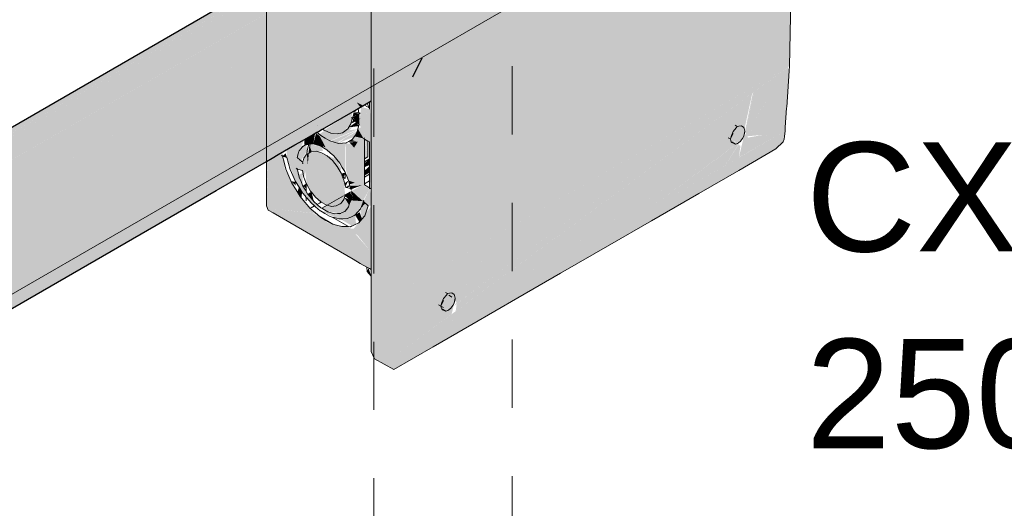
# Model space of a CAD drawing. Header units: millimetres. Extents: x 4480191 to 4481199, y -30324204 to -30323479.
# Tile 26 of 256: x 4480433.427 to 4480435.229, y -30324177.036 to -30324176.142. Entities that reach past the tile are written whole.
import ezdxf

# ---------------------------------------------------------------- set-up
doc = ezdxf.new("R2010")
doc.units = ezdxf.units.MM
doc.linetypes.add('JIS_02_1.2', pattern=[0.25, 0.125, -0.125])
doc.linetypes.add('NULL', pattern=[0])
for name, color, linetype, lineweight in [('DI-Elementos externos em corte', 9, 'Continuous', 18), ('DI-Pontilhado', 7, 'JIS_02_1.2', 9), ('EL-Caixa de passagem de fiação ARC', 9, 'Continuous', 18), ('EL-Condutos QD (Baixa)', 54, 'Continuous', 25), ('Textos', 7, 'Continuous', 9)]:
    doc.layers.add(name, color=color, linetype=linetype, lineweight=lineweight)
doc.styles.add('ARIAL', font='arial.ttf')

msp = doc.modelspace()

# ---------------------------------------------------------------- hatches: boundary and pattern name
at = {"layer": 'EL-Caixa de passagem de fiação ARC', "linetype": 'Continuous'}
for points in [[(4480434.4829, -30324175.304), (4480434.4829, -30324176.144), (4480434.4881, -30324175.6684)], [(4480434.8277, -30324176.3458), (4480434.1086, -30324176.761), (4480434.1165, -30324176.6423), (4480434.1191, -30324176.5202), (4480434.8383, -30324176.105), (4480434.8383, -30324175.6269), (4480434.8372, -30324175.5825), (4480434.6288, -30324175.7028), (4480434.7008, -30324175.4007), (4480434.2306, -30324175.6721), (4480434.2544, -30324175.7249), (4480434.162, -30324175.8695), (4480434.118, -30324175.9977), (4480434.1798, -30324175.9586), (4480434.1789, -30324175.9625), (4480434.118, -30324175.9977), (4480434.1456, -30324175.9174), (4480434.1358, -30324175.9056), (4480434.1264, -30324175.9275), (4480434.114, -30324175.9149), (4480434.1165, -30324175.9674), (4480434.0979, -30324175.8887), (4480434.1093, -30324175.9506), (4480434.0879, -30324175.8482), (4480434.0731, -30324175.8111), (4480434.0782, -30324175.8365), (4480434.1014, -30324175.932), (4480434.0841, -30324175.866), (4480434.0731, -30324175.8111), (4480434.0879, -30324175.8482), (4480434.1093, -30324175.9506), (4480434.0979, -30324175.8887), (4480434.1165, -30324175.9674), (4480434.114, -30324175.9149), (4480434.1264, -30324175.9275), (4480434.1358, -30324175.9056), (4480434.1456, -30324175.9174), (4480434.2297, -30324175.6727), (4480434.4008, -30324175.5739), (4480434.3227, -30324175.6052), (4480434.4065, -30324175.565), (4480434.4008, -30324175.5739), (4480434.7008, -30324175.4007), (4480434.8255, -30324175.3437), (4480434.8208, -30324175.3314), (4480434.7833, -30324175.3094), (4480434.7686, -30324175.3108), (4480434.5055, -30324175.4627), (4480434.4091, -30324175.5331), (4480434.4886, -30324175.4811), (4480434.497, -30324175.48), (4480434.4751, -30324175.5015), (4480434.479, -30324175.5012), (4480434.497, -30324175.48), (4480434.4831, -30324175.4893), (4480434.4884, -30324175.4814), (4480434.4378, -30324175.5143), (4480434.4048, -30324175.5375), (4480434.4462, -30324175.5117), (4480434.393, -30324175.5497), (4480434.3522, -30324175.5703), (4480434.4129, -30324175.5222), (4480434.4311, -30324175.5165), (4480434.4979, -30324175.4671), (4480434.3513, -30324175.5517), (4480434.3292, -30324175.5767), (4480434.3481, -30324175.5721), (4480434.1992, -30324175.6498), (4480434.2242, -30324175.64), (4480434.184, -30324175.6611), (4480434.1993, -30324175.6498), (4480434.3293, -30324175.5821), (4480434.3291, -30324175.5788), (4480434.3513, -30324175.5517), (4480434.2208, -30324175.6271), (4480434.207, -30324175.6405), (4480434.1971, -30324175.6408), (4480434.091, -30324175.702), (4480434.0763, -30324175.7175), (4480434.0702, -30324175.738), (4480434.0727, -30324175.8108), (4480434.0756, -30324175.8719), (4480434.0702, -30324175.8433), (4480434.0702, -30324176.7494), (4480434.0763, -30324176.7628), (4480434.1117, -30324176.7822), (4480434.2543, -30324176.7001), (4480434.8106, -30324176.3787), (4480434.8243, -30324176.3659)], [(4480433.8784, -30324176.483), (4480433.8887, -30324176.0122), (4480433.8922, -30324176.0124), (4480433.8784, -30324175.6431)], [(4480433.8888, -30324176.2177), (4480433.8888, -30324176.0085), (4480433.8784, -30324176.483)], [(4480434.8356, -30324176.227), (4480434.8383, -30324176.105), (4480434.1191, -30324176.5202), (4480434.1165, -30324176.6423)], [(4480433.8888, -30324176.3959), (4480433.9036, -30324176.2716), (4480433.8922, -30324176.1424)], [(4480434.0776, -30324176.4168), (4480434.4294, -30324176.2128), (4480433.9423, -30324176.494), (4480434.0072, -30324176.4574)], [(4480433.887, -30324176.488), (4480433.9656, -30324176.4963), (4480433.9754, -30324176.5048), (4480433.887, -30324176.488), (4480433.9854, -30324176.5106), (4480434, -30324176.5161), (4480433.9569, -30324176.4885), (4480433.94, -30324176.4656), (4480433.9124, -30324176.4167), (4480433.9036, -30324176.3576), (4480433.8983, -30324176.3902), (4480433.8899, -30324176.3861), (4480433.8888, -30324176.3957), (4480433.8888, -30324176.2273), (4480433.8784, -30324176.483), (4480433.8819, -30324176.4909), (4480434.0373, -30324176.5806), (4480433.9973, -30324176.5517), (4480433.9954, -30324176.5163), (4480433.9854, -30324176.5106)], [(4480434.8356, -30324176.227), (4480434.7522, -30324176.2752), (4480434.2215, -30324176.6639), (4480434.3123, -30324176.5993), (4480434.2212, -30324176.6665)], [(4480434.8356, -30324176.227), (4480434.2266, -30324176.6626), (4480434.2248, -30324176.6756)], [(4480434.7563, -30324176.3496), (4480434.833, -30324176.229), (4480434.7713, -30324176.2743), (4480434.7546, -30324176.3453)], [(4480434.8306, -30324176.3023), (4480434.835, -30324176.2356), (4480434.833, -30324176.229), (4480434.7555, -30324176.3509)], [(4480433.8899, -30324176.3861), (4480433.8974, -30324176.3884), (4480433.9036, -30324176.2716)], [(4480434.7348, -30324176.3647), (4480434.7495, -30324176.3597), (4480434.7676, -30324176.277), (4480434.1086, -30324176.761), (4480434.7381, -30324176.3699)], [(4480434.2261, -30324176.6605), (4480434.7522, -30324176.2752), (4480434.303, -30324176.5346), (4480434.2252, -30324176.6566)], [(4480434.7595, -30324176.3207), (4480434.7541, -30324176.3462), (4480434.7713, -30324176.2743)], [(4480434.7595, -30324176.3207), (4480434.7713, -30324176.2743), (4480434.7687, -30324176.2762)], [(4480434.0556, -30324176.2994), (4480434.0437, -30324176.2934), (4480434.0501, -30324176.3023)], [(4480434.0702, -30324176.4639), (4480434.0702, -30324176.3284), (4480434.0671, -30324176.2927), (4480434.0671, -30324176.4249)], [(4480433.9843, -30324176.3444), (4480433.9964, -30324176.3497), (4480434.0179, -30324176.349), (4480434.0332, -30324176.3326), (4480434.0353, -30324176.3111)], [(4480434.036, -30324176.3205), (4480434.0482, -30324176.3145), (4480434.038, -30324176.3118)], [(4480434.036, -30324176.3207), (4480434.0482, -30324176.3338), (4480434.0482, -30324176.3145)], [(4480434.056, -30324176.3596), (4480434.0671, -30324176.366), (4480434.0671, -30324176.306), (4480434.0604, -30324176.3159), (4480434.0642, -30324176.3612), (4480434.0513, -30324176.3392), (4480434.0459, -30324176.3418)], [(4480434.0482, -30324176.3338), (4480434.0671, -30324176.306), (4480434.0518, -30324176.3016)], [(4480434.0604, -30324176.3159), (4480434.0482, -30324176.3338), (4480434.0642, -30324176.3612)], [(4480434.8277, -30324176.3458), (4480434.8306, -30324176.3023), (4480434.7566, -30324176.3502), (4480434.7522, -30324176.356), (4480434.7431, -30324176.3944), (4480434.8277, -30324176.3458), (4480434.7612, -30324176.3618), (4480434.7876, -30324176.353), (4480434.7597, -30324176.358), (4480434.7587, -30324176.3555), (4480434.7876, -30324176.353), (4480434.7603, -30324176.362)], [(4480434.043, -30324176.3293), (4480434.0293, -30324176.3392), (4480434.0473, -30324176.3369)], [(4480434.0512, -30324176.323), (4480434.038, -30324176.3247), (4480434.0332, -30324176.3326)], [(4480433.9476, -30324176.3617), (4480433.9482, -30324176.3726), (4480433.9641, -30324176.3696), (4480433.9676, -30324176.3502)], [(4480433.9641, -30324176.3696), (4480433.9702, -30324176.3713), (4480433.976, -30324176.3554), (4480433.9694, -30324176.3496)], [(4480433.9821, -30324176.3747), (4480434.0015, -30324176.3912), (4480434.0008, -30324176.3673), (4480434.0089, -30324176.3695), (4480434.0127, -30324176.4048), (4480434.0173, -30324176.4125), (4480434.0234, -30324176.3683), (4480433.9944, -30324176.3641), (4480433.9708, -30324176.3483), (4480433.9868, -30324176.376)], [(4480434.0428, -30324176.3433), (4480434.032, -30324176.3457), (4480433.9933, -30324176.3632), (4480434.0004, -30324176.353), (4480434.0068, -30324176.3511), (4480433.9854, -30324176.3449), (4480433.9751, -30324176.3521), (4480433.9944, -30324176.3641), (4480434.0457, -30324176.3427), (4480434.0299, -30324176.3445), (4480434.0364, -30324176.3383), (4480434.0004, -30324176.353), (4480433.9933, -30324176.3632)], [(4480434.0453, -30324176.344), (4480433.9957, -30324176.3644), (4480434.0072, -30324176.3676)], [(4480434.0549, -30324176.3501), (4480434.0642, -30324176.3347), (4480434.0224, -30324176.3588), (4480434.0097, -30324176.3683)], [(4480434.056, -30324176.3596), (4480434.0459, -30324176.3418), (4480434.0395, -30324176.3557)], [(4480434.7495, -30324176.3597), (4480434.7539, -30324176.3473), (4480434.7482, -30324176.3366), (4480434.7327, -30324176.3468), (4480434.7371, -30324176.3697)], [(4480433.916, -30324176.3941), (4480433.9328, -30324176.3952), (4480433.9476, -30324176.3617), (4480433.9154, -30324176.3803)], [(4480433.9819, -30324176.3822), (4480433.9801, -30324176.3752), (4480433.9583, -30324176.3699), (4480433.9611, -30324176.3838)], [(4480433.976, -30324176.3554), (4480433.9702, -30324176.3713), (4480433.9828, -30324176.3767)], [(4480433.9819, -30324176.3741), (4480433.9868, -30324176.376), (4480433.976, -30324176.3554)], [(4480434.0089, -30324176.3695), (4480434.0008, -30324176.3673), (4480434.0015, -30324176.3912), (4480434.0127, -30324176.4048)], [(4480434.0353, -30324176.4554), (4480434.0548, -30324176.4743), (4480434.0575, -30324176.4425), (4480434.0578, -30324176.3606), (4480434.0419, -30324176.3563), (4480434.0293, -30324176.365), (4480434.0374, -30324176.3704), (4480434.0234, -30324176.3683), (4480434.0232, -30324176.4134), (4480434.0286, -30324176.4362), (4480434.0402, -30324176.4404), (4480434.0318, -30324176.4437), (4480434.0526, -30324176.4454)], [(4480434.0455, -30324176.3656), (4480434.0341, -30324176.3623), (4480434.0287, -30324176.3653)], [(4480434.039, -30324176.3762), (4480434.0455, -30324176.3656), (4480434.0301, -30324176.3669)], [(4480434.0578, -30324176.3606), (4480434.0578, -30324176.3966), (4480434.0642, -30324176.3929)], [(4480434.0642, -30324176.3929), (4480434.0642, -30324176.3644), (4480434.0587, -30324176.3612)], [(4480434.5676, -30324176.496), (4480434.7423, -30324176.3673), (4480434.1086, -30324176.761)], [(4480434.7422, -30324176.3708), (4480434.7411, -30324176.3684), (4480434.5676, -30324176.496), (4480434.7178, -30324176.4092)], [(4480433.908, -30324176.3917), (4480433.916, -30324176.3941), (4480433.9134, -30324176.3867)], [(4480433.9348, -30324176.3934), (4480433.9416, -30324176.4004), (4480433.9532, -30324176.3814), (4480433.9507, -30324176.3708), (4480433.9453, -30324176.374)], [(4480433.9561, -30324176.3867), (4480433.9525, -30324176.3886), (4480433.9541, -30324176.4075)], [(4480433.9778, -30324176.4753), (4480433.9975, -30324176.4838), (4480434.0134, -30324176.4792), (4480434.0225, -30324176.4637), (4480434.0203, -30324176.436), (4480434.008, -30324176.4109), (4480433.9895, -30324176.3916), (4480433.9698, -30324176.3831), (4480433.9563, -30324176.3865), (4480433.9541, -30324176.4075), (4480433.9593, -30324176.456)], [(4480433.9565, -30324176.3842), (4480433.9612, -30324176.3838), (4480433.9577, -30324176.3722)], [(4480434.0224, -30324176.3756), (4480434.0173, -30324176.4125), (4480434.022, -30324176.4202)], [(4480434.7426, -30324176.3709), (4480434.7178, -30324176.4092), (4480434.743, -30324176.3947)], [(4480434.743, -30324176.3947), (4480434.746, -30324176.3732), (4480434.7426, -30324176.3709)], [(4480433.9436, -30324176.4477), (4480433.9453, -30324176.4467), (4480433.9346, -30324176.4141), (4480433.9442, -30324176.4181), (4480433.9328, -30324176.3952), (4480433.916, -30324176.3941), (4480433.9317, -30324176.4385), (4480433.96, -30324176.4774), (4480433.9764, -30324176.4875)], [(4480433.947, -30324176.4309), (4480433.947, -30324176.4052), (4480433.9328, -30324176.3952), (4480433.9442, -30324176.4181)], [(4480433.9521, -30324176.4438), (4480433.9593, -30324176.456), (4480433.9523, -30324176.3905), (4480433.947, -30324176.3957), (4480433.947, -30324176.4309), (4480433.9495, -30324176.4192)], [(4480434.0129, -30324176.4194), (4480434.0158, -30324176.4147), (4480434.0062, -30324176.3969), (4480433.9927, -30324176.3921)], [(4480434.0578, -30324176.4048), (4480434.0578, -30324176.4122), (4480434.0671, -30324176.408), (4480434.0671, -30324176.3972)], [(4480433.9451, -30324176.4225), (4480433.9383, -30324176.4254), (4480433.9446, -30324176.445)], [(4480434.0196, -30324176.4307), (4480434.0224, -30324176.4226), (4480434.0154, -30324176.4235)], [(4480434.0578, -30324176.4274), (4480434.0671, -30324176.422), (4480434.0671, -30324176.4102), (4480434.0578, -30324176.4186)], [(4480433.9323, -30324176.4459), (4480433.9317, -30324176.4385), (4480433.9238, -30324176.4382)], [(4480433.9514, -30324176.4511), (4480433.9514, -30324176.442), (4480433.9451, -30324176.4462)], [(4480434.0198, -30324176.4347), (4480433.9672, -30324176.4769), (4480434.0211, -30324176.4397)], [(4480434.0287, -30324176.4363), (4480434.0215, -30324176.4415), (4480434.0228, -30324176.4476)], [(4480434.0402, -30324176.4404), (4480434.0288, -30324176.4366), (4480434.0305, -30324176.4436)], [(4480433.9427, -30324176.4686), (4480433.9435, -30324176.4579), (4480433.9379, -30324176.4484), (4480433.9353, -30324176.458)], [(4480433.961, -30324176.4581), (4480433.9554, -30324176.4624), (4480433.9652, -30324176.475)], [(4480434.0214, -30324176.4627), (4480434.0327, -30324176.4728), (4480434.0327, -30324176.4561)], [(4480434.0327, -30324176.4528), (4480434.0521, -30324176.4456), (4480434.0326, -30324176.4457)], [(4480434.033, -30324176.4558), (4480434.0327, -30324176.4728), (4480434.0376, -30324176.4731)], [(4480434.0548, -30324176.4743), (4480434.033, -30324176.454), (4480434.0376, -30324176.4731)], [(4480434.0671, -30324176.452), (4480434.056, -30324176.4456), (4480434.0548, -30324176.4743)], [(4480434.0558, -30324176.4752), (4480434.0649, -30324176.4829), (4480434.0671, -30324176.452)], [(4480434.0702, -30324176.4822), (4480434.0702, -30324176.4639), (4480434.0671, -30324176.452), (4480434.0649, -30324176.4829)], [(4480433.9767, -30324176.4919), (4480434.0108, -30324176.5068), (4480434.039, -30324176.5004), (4480434.0536, -30324176.4809), (4480434.0327, -30324176.4728), (4480434.0288, -30324176.4845), (4480434.0127, -30324176.4977)], [(4480434.0194, -30324176.4645), (4480433.9798, -30324176.4874), (4480433.9894, -30324176.493), (4480434.0144, -30324176.4967), (4480434.0303, -30324176.4826)], [(4480434.0213, -30324176.4677), (4480434.0297, -30324176.4816), (4480434.0327, -30324176.4728)], [(4480434.0327, -30324176.4728), (4480434.0518, -30324176.4819), (4480434.0566, -30324176.4733)], [(4480434.0499, -30324176.4902), (4480434.0534, -30324176.5069), (4480434.0584, -30324176.501), (4480434.0649, -30324176.4829), (4480434.0599, -30324176.4786)], [(4480434.0506, -30324176.4884), (4480434.0594, -30324176.4782), (4480434.0558, -30324176.4752)], [(4480433.887, -30324176.488), (4480433.9754, -30324176.5048), (4480433.9643, -30324176.4964)], [(4480433.9973, -30324176.5517), (4480434.0311, -30324176.5761), (4480434.0702, -30324176.5996), (4480434.0702, -30324176.4837), (4480434.0381, -30324176.5248), (4480434.0266, -30324176.524), (4480434.0453, -30324176.5368), (4480434.0671, -30324176.5636), (4480434.0671, -30324176.5767), (4480434.0389, -30324176.5544), (4480434.0671, -30324176.5791), (4480434.0671, -30324176.5636), (4480434.0304, -30324176.5221), (4480433.9954, -30324176.5163)], [(4480434.0534, -30324176.5069), (4480434.0491, -30324176.4946), (4480434.0406, -30324176.4995), (4480434.0485, -30324176.5126)], [(4480434.0407, -30324176.4997), (4480434.0132, -30324176.5067), (4480434.0353, -30324176.5195), (4480434.0426, -30324176.5163)], [(4480434.2175, -30324176.6809), (4480434.222, -30324176.6616), (4480434.303, -30324176.5346), (4480434.1165, -30324176.6423), (4480434.1086, -30324176.761)], [(4480434.0702, -30324176.6114), (4480434.0653, -30324176.5967), (4480434.0629, -30324176.6029)], [(4480434.3123, -30324176.5993), (4480434.2261, -30324176.6606), (4480434.2211, -30324176.6665)], [(4480434.2194, -30324176.6655), (4480434.2228, -30324176.6468), (4480434.2089, -30324176.6455), (4480434.2046, -30324176.6746)]]:
    msp.add_hatch(color=254, dxfattribs=at).paths.add_polyline_path(points)
at = {"layer": 'EL-Condutos QD (Baixa)', "linetype": 'Continuous'}
for points in [[(4480428.7412, -30324179.0464), (4480434.0163, -30324176.0008), (4480421.7252, -30324183.0869)], [(4480434.0354, -30324176.0009), (4480434.0295, -30324176.0108), (4480434.0079, -30324176.0231), (4480434.0321, -30324175.9994), (4480421.762, -30324183.0836), (4480433.4785, -30324176.3474), (4480433.8784, -30324176.1219), (4480433.8888, -30324176.1115), (4480433.9099, -30324176.1017), (4480433.9147, -30324176.0966), (4480433.8888, -30324176.1115), (4480433.8853, -30324176.118), (4480433.4785, -30324176.3474), (4480421.762, -30324183.0836), (4480434.0379, -30324176.0396), (4480434.0479, -30324176.0285), (4480434.0364, -30324176.0328), (4480434.0529, -30324176.0089)], [(4480434.0321, -30324175.9994), (4480422.0355, -30324182.9082), (4480422.0363, -30324182.9252)], [(4480433.9953, -30324176.0027), (4480422.0355, -30324182.9077), (4480422.0355, -30324182.908), (4480433.9834, -30324176.0198)], [(4480433.9949, -30324176.0209), (4480434.0321, -30324175.9994), (4480434.0163, -30324176.0008), (4480433.9924, -30324176.0198), (4480433.9873, -30324176.0176), (4480428.7412, -30324179.0464), (4480433.9798, -30324176.0295), (4480433.989, -30324176.0206)], [(4480434.0702, -30324176.2909), (4480434.0702, -30324176.0398), (4480434.0585, -30324176.0331), (4480434.0345, -30324176.0548), (4480434.0543, -30324176.0306), (4480433.8784, -30324176.1312), (4480422.0384, -30324182.9677), (4480421.8042, -30324183.1029), (4480422.2675, -30324182.8377), (4480421.8057, -30324183.1043), (4480433.8784, -30324176.1925), (4480422.0397, -30324183.0287), (4480422.0397, -30324183.098), (4480433.8784, -30324176.2615), (4480422.0397, -30324183.098), (4480421.8762, -30324183.1924), (4480433.8678, -30324176.3323), (4480433.8686, -30324176.3325), (4480433.9852, -30324176.2652), (4480433.8678, -30324176.3323), (4480421.8935, -30324183.2472), (4480433.3831, -30324176.6596), (4480421.8935, -30324183.2963), (4480433.7755, -30324176.4603), (4480421.8762, -30324183.3311), (4480433.7863, -30324176.4548), (4480433.7856, -30324176.4549)], [(4480433.8784, -30324176.1312), (4480422.0364, -30324182.9261), (4480422.0384, -30324182.9677)], [(4480422.0413, -30324183.0278), (4480433.8784, -30324176.1925), (4480422.0397, -30324182.9704)], [(4480434.0702, -30324176.2908), (4480434.1464, -30324176.247), (4480434.1637, -30324176.2121)], [(4480433.8678, -30324176.3323), (4480422.0397, -30324183.0989), (4480422.0397, -30324183.1628)], [(4480433.7755, -30324176.4603), (4480422.0397, -30324183.2122), (4480422.0397, -30324183.2367)]]:
    msp.add_hatch(color=31, dxfattribs=at).paths.add_polyline_path(points)

# ---------------------------------------------------------------- linework, layer by layer
at = {"layer": 'DI-Elementos externos em corte'}
msp.add_line((4480432.7834, -30324177.0079), (4480435.5271, -30324175.4238), dxfattribs=at)
at = {"layer": 'DI-Pontilhado'}
for p, q in [((4480434.075, -30324172.2314), (4480434.075, -30324178.6314)), ((4480434.328, -30324175.9773), (4480434.328, -30324178.7773))]:
    msp.add_line(p, q, dxfattribs=at)
at = {"layer": 'EL-Caixa de passagem de fiação ARC'}
for p, q in [((4480434.0702, -30324176.0168), (4480434.0702, -30324176.2909)), ((4480433.8784, -30324176.0702), (4480433.8784, -30324176.483)), ((4480434.8356, -30324176.227), (4480434.8383, -30324176.105)), ((4480434.8306, -30324176.3023), (4480434.835, -30324176.2356)), ((4480434.835, -30324176.2356), (4480434.8356, -30324176.227)), ((4480434.0578, -30324176.2986), (4480434.0578, -30324176.2981)), ((4480434.063, -30324176.2951), (4480434.0664, -30324176.3036)), ((4480434.0671, -30324176.2927), (4480434.0671, -30324176.304)), ((4480434.0702, -30324176.2909), (4480434.0702, -30324176.3129)), ((4480434.0499, -30324176.3135), (4480434.0371, -30324176.3101)), ((4480434.0461, -30324176.3048), (4480434.0478, -30324176.313)), ((4480434.0478, -30324176.313), (4480434.0482, -30324176.3145)), ((4480434.0482, -30324176.3145), (4480434.0499, -30324176.3135)), ((4480434.0664, -30324176.3036), (4480434.0578, -30324176.2986)), ((4480434.0671, -30324176.304), (4480434.0664, -30324176.3036)), ((4480434.0671, -30324176.304), (4480434.0671, -30324176.306)), ((4480434.0671, -30324176.306), (4480434.0673, -30324176.3059)), ((4480434.0702, -30324176.3129), (4480434.0702, -30324176.4005)), ((4480434.8281, -30324176.3395), (4480434.8305, -30324176.3035)), ((4480434.8305, -30324176.3035), (4480434.8306, -30324176.3023)), ((4480434.0277, -30324176.342), (4480434.0332, -30324176.3326)), ((4480434.0332, -30324176.3326), (4480434.036, -30324176.3205)), ((4480434.036, -30324176.3205), (4480434.0343, -30324176.3215)), ((4480434.0343, -30324176.3215), (4480434.035, -30324176.3221)), ((4480434.035, -30324176.3221), (4480434.0355, -30324176.3226)), ((4480434.0355, -30324176.3226), (4480434.0482, -30324176.3338)), ((4480434.0482, -30324176.3338), (4480434.0459, -30324176.3418)), ((4480433.9777, -30324176.3544), (4480433.9708, -30324176.3483)), ((4480433.9722, -30324176.3357), (4480433.9724, -30324176.3359)), ((4480433.9813, -30324176.3423), (4480433.9843, -30324176.3444)), ((4480433.9843, -30324176.3444), (4480433.9964, -30324176.3497)), ((4480433.9964, -30324176.3497), (4480434.0079, -30324176.3513)), ((4480434.0079, -30324176.3513), (4480434.0179, -30324176.349)), ((4480434.0179, -30324176.349), (4480434.0196, -30324176.348)), ((4480434.0196, -30324176.348), (4480434.0277, -30324176.342)), ((4480434.0437, -30324176.3499), (4480434.0395, -30324176.3557)), ((4480434.0459, -30324176.3418), (4480434.0437, -30324176.3499)), ((4480434.7279, -30324176.3605), (4480434.7329, -30324176.3503)), ((4480434.7327, -30324176.3468), (4480434.7294, -30324176.3542)), ((4480434.7381, -30324176.3403), (4480434.7327, -30324176.3468)), ((4480434.7402, -30324176.3377), (4480434.7364, -30324176.3355)), ((4480434.7402, -30324176.3377), (4480434.7381, -30324176.3403)), ((4480434.74, -30324176.3379), (4480434.7402, -30324176.3377)), ((4480434.7433, -30324176.3371), (4480434.7402, -30324176.3377)), ((4480434.7482, -30324176.3366), (4480434.7433, -30324176.3371)), ((4480434.7522, -30324176.3393), (4480434.7482, -30324176.3366)), ((4480434.7529, -30324176.3411), (4480434.7522, -30324176.3393)), ((4480434.7541, -30324176.3462), (4480434.7522, -30324176.3554)), ((4480434.7522, -30324176.3554), (4480434.7539, -30324176.3473)), ((4480434.7522, -30324176.3554), (4480434.7529, -30324176.3524)), ((4480434.7541, -30324176.3462), (4480434.7529, -30324176.3411)), ((4480434.7529, -30324176.3524), (4480434.7541, -30324176.3462)), ((4480434.7539, -30324176.3473), (4480434.754, -30324176.3467)), ((4480434.754, -30324176.3467), (4480434.7541, -30324176.3462)), ((4480434.8268, -30324176.3558), (4480434.8277, -30324176.3458)), ((4480434.8277, -30324176.3458), (4480434.8281, -30324176.3395)), ((4480433.9482, -30324176.3726), (4480433.9529, -30324176.3702)), ((4480433.9529, -30324176.3702), (4480433.9563, -30324176.37)), ((4480433.9532, -30324176.3814), (4480433.9563, -30324176.37)), ((4480433.9563, -30324176.37), (4480433.9583, -30324176.3699)), ((4480433.9583, -30324176.3699), (4480433.9577, -30324176.3722)), ((4480433.9583, -30324176.3699), (4480433.9585, -30324176.3699)), ((4480433.9585, -30324176.3699), (4480433.9641, -30324176.3696)), ((4480433.9641, -30324176.3696), (4480433.9702, -30324176.3713)), ((4480433.9861, -30324176.3593), (4480433.9777, -30324176.3544)), ((4480433.9944, -30324176.3641), (4480433.9861, -30324176.3593)), ((4480434.0025, -30324176.3663), (4480433.9944, -30324176.3641)), ((4480434.0106, -30324176.3685), (4480434.0025, -30324176.3663)), ((4480434.0179, -30324176.3679), (4480434.0106, -30324176.3685)), ((4480434.0251, -30324176.3673), (4480434.0179, -30324176.3679)), ((4480434.0293, -30324176.365), (4480434.0234, -30324176.3683)), ((4480434.0234, -30324176.3683), (4480434.0251, -30324176.3673)), ((4480434.0353, -30324176.3616), (4480434.0293, -30324176.365)), ((4480434.0395, -30324176.3557), (4480434.0353, -30324176.3616)), ((4480434.0578, -30324176.3586), (4480434.056, -30324176.3596)), ((4480434.056, -30324176.3596), (4480434.0578, -30324176.3606)), ((4480434.0578, -30324176.3606), (4480434.0642, -30324176.3644)), ((4480434.0578, -30324176.3966), (4480434.0578, -30324176.3606)), ((4480434.0642, -30324176.3644), (4480434.0671, -30324176.366)), ((4480434.0642, -30324176.3929), (4480434.0642, -30324176.3644)), ((4480434.0671, -30324176.366), (4480434.0671, -30324176.3968)), ((4480434.7234, -30324176.3581), (4480434.7272, -30324176.3603)), ((4480434.7272, -30324176.3603), (4480434.7276, -30324176.3613)), ((4480434.7276, -30324176.3613), (4480434.7277, -30324176.3616)), ((4480434.7277, -30324176.3616), (4480434.7293, -30324176.3655)), ((4480434.7294, -30324176.3542), (4480434.7279, -30324176.3605)), ((4480434.7293, -30324176.3655), (4480434.73, -30324176.3672)), ((4480434.73, -30324176.3672), (4480434.7371, -30324176.3697)), ((4480434.7309, -30324176.3664), (4480434.7348, -30324176.3689)), ((4480434.7371, -30324176.3697), (4480434.7309, -30324176.3664)), ((4480434.7348, -30324176.3689), (4480434.7356, -30324176.3694)), ((4480434.7356, -30324176.3694), (4480434.7371, -30324176.3697)), ((4480434.7371, -30324176.3697), (4480434.7407, -30324176.3685)), ((4480434.7407, -30324176.3685), (4480434.7423, -30324176.3673)), ((4480434.7423, -30324176.3673), (4480434.7462, -30324176.3645)), ((4480434.7462, -30324176.3645), (4480434.7495, -30324176.3597)), ((4480434.7495, -30324176.3597), (4480434.7522, -30324176.3554)), ((4480434.8106, -30324176.3787), (4480434.8243, -30324176.3659)), ((4480434.8243, -30324176.3659), (4480434.826, -30324176.3607)), ((4480434.826, -30324176.3607), (4480434.8268, -30324176.3558)), ((4480433.9346, -30324176.3942), (4480433.9368, -30324176.3875)), ((4480433.9368, -30324176.3875), (4480433.9385, -30324176.3824)), ((4480433.9385, -30324176.3824), (4480433.9419, -30324176.3782)), ((4480433.9419, -30324176.3782), (4480433.9453, -30324176.3739)), ((4480433.9453, -30324176.3739), (4480433.9436, -30324176.375)), ((4480433.9436, -30324176.375), (4480433.9452, -30324176.3742)), ((4480433.9452, -30324176.3742), (4480433.9482, -30324176.3726)), ((4480433.9525, -30324176.3882), (4480433.9532, -30324176.3814)), ((4480433.9563, -30324176.3865), (4480433.9525, -30324176.3886)), ((4480433.9525, -30324176.3886), (4480433.9525, -30324176.3882)), ((4480433.9565, -30324176.3842), (4480433.9563, -30324176.3865)), ((4480433.9593, -30324176.3848), (4480433.9563, -30324176.3865)), ((4480433.9577, -30324176.3722), (4480433.9565, -30324176.3842)), ((4480433.9611, -30324176.3838), (4480433.9593, -30324176.3848)), ((4480433.9698, -30324176.3831), (4480433.9611, -30324176.3838)), ((4480433.9795, -30324176.3858), (4480433.9698, -30324176.3831)), ((4480433.9702, -30324176.3713), (4480433.9764, -30324176.3731)), ((4480433.9764, -30324176.3731), (4480433.9828, -30324176.3767)), ((4480433.9895, -30324176.3916), (4480433.9795, -30324176.3858)), ((4480433.9828, -30324176.3767), (4480433.9891, -30324176.3804)), ((4480433.9891, -30324176.3804), (4480433.9953, -30324176.3858)), ((4480433.9953, -30324176.3858), (4480434.0015, -30324176.3912)), ((4480434.7429, -30324176.4179), (4480434.8106, -30324176.3787)), ((4480433.9076, -30324176.39), (4480433.9058, -30324176.391)), ((4480433.9058, -30324176.391), (4480433.908, -30324176.3917)), ((4480433.908, -30324176.3917), (4480433.916, -30324176.3941)), ((4480433.9109, -30324176.4029), (4480433.908, -30324176.3917)), ((4480433.9142, -30324176.4157), (4480433.9109, -30324176.4029)), ((4480433.916, -30324176.3941), (4480433.919, -30324176.4052)), ((4480433.919, -30324176.4052), (4480433.922, -30324176.4163)), ((4480433.94, -30324176.399), (4480433.9346, -30324176.3942)), ((4480433.9448, -30324176.4032), (4480433.94, -30324176.399)), ((4480433.9448, -30324176.4032), (4480433.9442, -30324176.4052)), ((4480433.9442, -30324176.4052), (4480433.9459, -30324176.4042)), ((4480433.947, -30324176.3957), (4480433.9448, -30324176.4032)), ((4480433.9514, -30324176.3897), (4480433.947, -30324176.3957)), ((4480433.9521, -30324176.3888), (4480433.9514, -30324176.3897)), ((4480433.9525, -30324176.3886), (4480433.9521, -30324176.3888)), ((4480433.9992, -30324176.4001), (4480433.9895, -30324176.3916)), ((4480434.008, -30324176.4109), (4480433.9992, -30324176.4001)), ((4480434.0015, -30324176.3912), (4480434.0071, -30324176.398)), ((4480434.0071, -30324176.398), (4480434.0127, -30324176.4048)), ((4480434.0127, -30324176.4048), (4480434.0173, -30324176.4125)), ((4480434.0578, -30324176.3966), (4480434.0642, -30324176.3929)), ((4480434.0578, -30324176.4022), (4480434.0578, -30324176.3966)), ((4480434.0671, -30324176.3968), (4480434.0578, -30324176.4022)), ((4480434.0578, -30324176.4195), (4480434.0578, -30324176.4022)), ((4480434.0671, -30324176.3968), (4480434.0671, -30324176.4249)), ((4480434.0702, -30324176.4005), (4480434.0702, -30324176.4231)), ((4480433.9197, -30324176.4286), (4480433.9142, -30324176.4157)), ((4480433.922, -30324176.4163), (4480433.9269, -30324176.4274)), ((4480433.9346, -30324176.4141), (4480433.9328, -30324176.4151)), ((4480433.9328, -30324176.4151), (4480433.935, -30324176.4157)), ((4480433.9365, -30324176.4222), (4480433.9346, -30324176.4141)), ((4480433.935, -30324176.4157), (4480433.9442, -30324176.4181)), ((4480433.9385, -30324176.4304), (4480433.9365, -30324176.4222)), ((4480433.9442, -30324176.4181), (4480433.947, -30324176.4309)), ((4480434.0152, -30324176.4231), (4480434.008, -30324176.4109)), ((4480434.0163, -30324176.4261), (4480434.0152, -30324176.4231)), ((4480434.0173, -30324176.4125), (4480434.022, -30324176.4202)), ((4480434.022, -30324176.4202), (4480434.0224, -30324176.4212)), ((4480434.0224, -30324176.4212), (4480434.0228, -30324176.4223)), ((4480434.0224, -30324176.4226), (4480434.0224, -30324176.4212)), ((4480434.0224, -30324176.4326), (4480434.0224, -30324176.4226)), ((4480434.0228, -30324176.4223), (4480434.0232, -30324176.4231)), ((4480434.0232, -30324176.4231), (4480434.0254, -30324176.4284)), ((4480434.0578, -30324176.4302), (4480434.0578, -30324176.4195)), ((4480434.0702, -30324176.4231), (4480434.0702, -30324176.4267)), ((4480434.67, -30324176.4601), (4480434.7429, -30324176.4179)), ((4480433.9252, -30324176.4414), (4480433.9197, -30324176.4286)), ((4480433.9326, -30324176.4535), (4480433.9252, -30324176.4414)), ((4480433.9269, -30324176.4274), (4480433.9317, -30324176.4385)), ((4480433.9317, -30324176.4385), (4480433.9382, -30324176.4489)), ((4480433.9419, -30324176.4385), (4480433.9385, -30324176.4304)), ((4480433.9453, -30324176.4467), (4480433.9419, -30324176.4385)), ((4480433.947, -30324176.4309), (4480433.9481, -30324176.4336)), ((4480433.9481, -30324176.4336), (4480433.9514, -30324176.442)), ((4480433.9514, -30324176.442), (4480433.9521, -30324176.4438)), ((4480433.9514, -30324176.4511), (4480433.9514, -30324176.442)), ((4480434.0179, -30324176.43), (4480434.0163, -30324176.4261)), ((4480434.0203, -30324176.436), (4480434.0179, -30324176.43)), ((4480434.0179, -30324176.43), (4480434.0224, -30324176.4326)), ((4480434.023, -30324176.4481), (4480434.0203, -30324176.436)), ((4480434.0254, -30324176.4284), (4480434.0286, -30324176.4362)), ((4480434.0286, -30324176.4362), (4480434.0288, -30324176.4366)), ((4480434.0288, -30324176.4366), (4480434.0305, -30324176.4436)), ((4480434.0578, -30324176.4302), (4480434.0671, -30324176.4249)), ((4480434.0578, -30324176.4424), (4480434.0578, -30324176.4302)), ((4480434.0671, -30324176.437), (4480434.0578, -30324176.4424)), ((4480434.0578, -30324176.4446), (4480434.0578, -30324176.4424)), ((4480434.0671, -30324176.4249), (4480434.0671, -30324176.437)), ((4480434.0671, -30324176.437), (4480434.0671, -30324176.45)), ((4480434.0702, -30324176.4267), (4480434.0702, -30324176.4352)), ((4480434.0702, -30324176.4352), (4480434.0702, -30324176.4684)), ((4480433.94, -30324176.4656), (4480433.9326, -30324176.4535)), ((4480433.9382, -30324176.4489), (4480433.9447, -30324176.4592)), ((4480433.9447, -30324176.4592), (4480433.9493, -30324176.4648)), ((4480433.95, -30324176.4544), (4480433.9453, -30324176.4467)), ((4480433.9514, -30324176.4568), (4480433.95, -30324176.4544)), ((4480433.9514, -30324176.4568), (4480433.9514, -30324176.4511)), ((4480433.9544, -30324176.4618), (4480433.9514, -30324176.4568)), ((4480433.9521, -30324176.4438), (4480433.9593, -30324176.456)), ((4480433.9593, -30324176.459), (4480433.9544, -30324176.4618)), ((4480433.9593, -30324176.456), (4480433.961, -30324176.4581)), ((4480433.961, -30324176.4581), (4480433.9593, -30324176.459)), ((4480433.961, -30324176.4581), (4480433.9681, -30324176.4668)), ((4480434.0231, -30324176.4488), (4480434.023, -30324176.4481)), ((4480434.0248, -30324176.4493), (4480434.0231, -30324176.4488)), ((4480434.0249, -30324176.4492), (4480434.0232, -30324176.4482)), ((4480434.0248, -30324176.4493), (4480434.031, -30324176.4457)), ((4480434.0251, -30324176.4493), (4480434.0248, -30324176.4493)), ((4480434.0251, -30324176.4493), (4480434.0249, -30324176.4492)), ((4480434.0323, -30324176.4513), (4480434.0251, -30324176.4493)), ((4480434.0305, -30324176.4436), (4480434.031, -30324176.4457)), ((4480434.031, -30324176.4457), (4480434.0323, -30324176.4513)), ((4480434.0323, -30324176.4513), (4480434.0327, -30324176.4528)), ((4480434.0327, -30324176.4528), (4480434.0345, -30324176.4518)), ((4480434.0688, -30324176.451), (4480434.0578, -30324176.4446)), ((4480434.0671, -30324176.45), (4480434.0671, -30324176.452)), ((4480434.0671, -30324176.452), (4480434.0688, -30324176.451)), ((4480434.583, -30324176.5103), (4480434.67, -30324176.4601)), ((4480433.9488, -30324176.4762), (4480433.94, -30324176.4656)), ((4480433.9527, -30324176.481), (4480433.9488, -30324176.4762)), ((4480433.9493, -30324176.4648), (4480433.9514, -30324176.4673)), ((4480433.9514, -30324176.4673), (4480433.9523, -30324176.4683)), ((4480433.9514, -30324176.4701), (4480433.9514, -30324176.4673)), ((4480433.9514, -30324176.4736), (4480433.9514, -30324176.4701)), ((4480433.9523, -30324176.4683), (4480433.96, -30324176.4774)), ((4480433.9546, -30324176.4622), (4480433.9544, -30324176.4618)), ((4480433.9602, -30324176.4689), (4480433.9546, -30324176.4622)), ((4480433.96, -30324176.4774), (4480433.9664, -30324176.483)), ((4480433.9658, -30324176.4757), (4480433.9602, -30324176.4689)), ((4480433.971, -30324176.4803), (4480433.9658, -30324176.4757)), ((4480433.9681, -30324176.4668), (4480433.9778, -30324176.4753)), ((4480433.971, -30324176.4803), (4480433.9754, -30324176.4778)), ((4480433.9754, -30324176.4778), (4480433.9787, -30324176.4759)), ((4480433.9778, -30324176.4753), (4480433.9787, -30324176.4759)), ((4480433.9787, -30324176.4759), (4480433.9878, -30324176.4811)), ((4480434.0194, -30324176.4645), (4480433.9897, -30324176.4817)), ((4480434.0134, -30324176.4792), (4480434.0152, -30324176.4782)), ((4480434.0152, -30324176.4782), (4480434.0203, -30324176.4712)), ((4480434.0203, -30324176.4712), (4480434.0225, -30324176.4637)), ((4480434.0214, -30324176.4627), (4480434.0225, -30324176.4637)), ((4480434.0225, -30324176.4637), (4480434.0327, -30324176.4728)), ((4480434.0327, -30324176.4728), (4480434.0307, -30324176.4786)), ((4480434.0536, -30324176.4809), (4480434.0558, -30324176.4752)), ((4480434.0566, -30324176.4733), (4480434.0548, -30324176.4743)), ((4480434.0548, -30324176.4743), (4480434.0558, -30324176.4752)), ((4480434.0558, -30324176.4752), (4480434.0649, -30324176.4829)), ((4480434.0702, -30324176.4684), (4480434.0702, -30324176.487)), ((4480433.8784, -30324176.483), (4480433.8819, -30324176.4909)), ((4480433.8819, -30324176.4909), (4480433.8906, -30324176.4959)), ((4480433.8906, -30324176.4959), (4480433.9636, -30324176.538)), ((4480433.9576, -30324176.4868), (4480433.9527, -30324176.481)), ((4480433.9585, -30324176.4876), (4480433.9576, -30324176.4868)), ((4480433.9585, -30324176.4876), (4480433.96, -30324176.4867)), ((4480433.9674, -30324176.4953), (4480433.9585, -30324176.4876)), ((4480433.96, -30324176.4867), (4480433.9664, -30324176.483)), ((4480433.9664, -30324176.483), (4480433.9683, -30324176.4847)), ((4480433.9771, -30324176.5038), (4480433.9674, -30324176.4953)), ((4480433.9683, -30324176.4847), (4480433.9767, -30324176.4919)), ((4480433.972, -30324176.4811), (4480433.971, -30324176.4803)), ((4480433.9781, -30324176.4865), (4480433.972, -30324176.4811)), ((4480433.9767, -30324176.4919), (4480433.9773, -30324176.4922)), ((4480433.9773, -30324176.4922), (4480433.9854, -30324176.4969)), ((4480433.9798, -30324176.4874), (4480433.9781, -30324176.4865)), ((4480433.9843, -30324176.4848), (4480433.9798, -30324176.4874)), ((4480433.9845, -30324176.4902), (4480433.9798, -30324176.4874)), ((4480433.9897, -30324176.4817), (4480433.9843, -30324176.4848)), ((4480433.9909, -30324176.4939), (4480433.9845, -30324176.4902)), ((4480433.9878, -30324176.4811), (4480433.9897, -30324176.4817)), ((4480433.9897, -30324176.4817), (4480433.9975, -30324176.4838)), ((4480433.9971, -30324176.4956), (4480433.9909, -30324176.4939)), ((4480434.0032, -30324176.4973), (4480433.9971, -30324176.4956)), ((4480433.9975, -30324176.4838), (4480434.0062, -30324176.4831)), ((4480434.0062, -30324176.4831), (4480434.0134, -30324176.4792)), ((4480434.0173, -30324176.4953), (4480434.0127, -30324176.4977)), ((4480434.022, -30324176.493), (4480434.0173, -30324176.4953)), ((4480434.0254, -30324176.4887), (4480434.022, -30324176.493)), ((4480434.0288, -30324176.4845), (4480434.0254, -30324176.4887)), ((4480434.0307, -30324176.4786), (4480434.0288, -30324176.4845)), ((4480434.0408, -30324176.4994), (4480434.0457, -30324176.494)), ((4480434.0457, -30324176.494), (4480434.0505, -30324176.4886)), ((4480434.0505, -30324176.4886), (4480434.0536, -30324176.4809)), ((4480434.0617, -30324176.4919), (4480434.0584, -30324176.501)), ((4480434.0649, -30324176.4829), (4480434.0617, -30324176.4919)), ((4480434.0702, -30324176.487), (4480434.0702, -30324176.503)), ((4480434, -30324176.5161), (4480433.9743, -30324176.5013)), ((4480433.9871, -30324176.5095), (4480433.9771, -30324176.5038)), ((4480433.9854, -30324176.4969), (4480433.994, -30324176.5019)), ((4480433.9972, -30324176.5153), (4480433.9871, -30324176.5095)), ((4480433.994, -30324176.5019), (4480433.9988, -30324176.5033)), ((4480433.9988, -30324176.5033), (4480434.0024, -30324176.5044)), ((4480433.9988, -30324176.5033), (4480434.0284, -30324176.5204)), ((4480434.0024, -30324176.5044), (4480434.0108, -30324176.5068)), ((4480434.0088, -30324176.497), (4480434.0032, -30324176.4973)), ((4480434.0144, -30324176.4967), (4480434.0088, -30324176.497)), ((4480434.0108, -30324176.5068), (4480434.0185, -30324176.5065)), ((4480434.0127, -30324176.4977), (4480434.0144, -30324176.4967)), ((4480434.0185, -30324176.5065), (4480434.0261, -30324176.5063)), ((4480434.0261, -30324176.5063), (4480434.0326, -30324176.5034)), ((4480434.0326, -30324176.5034), (4480434.039, -30324176.5004)), ((4480434.039, -30324176.5004), (4480434.0408, -30324176.4994)), ((4480434.0473, -30324176.514), (4480434.0399, -30324176.5175)), ((4480434.0529, -30324176.5075), (4480434.0473, -30324176.514)), ((4480434.0584, -30324176.501), (4480434.0529, -30324176.5075)), ((4480434.0702, -30324176.503), (4480434.0702, -30324176.5996)), ((4480434.0702, -30324176.503), (4480434.0702, -30324176.503)), ((4480434.507, -30324176.5542), (4480434.583, -30324176.5103)), ((4480434, -30324176.5161), (4480433.9972, -30324176.5153)), ((4480434.0069, -30324176.5181), (4480434, -30324176.5161)), ((4480434.0166, -30324176.5209), (4480434.0069, -30324176.5181)), ((4480434.0255, -30324176.5205), (4480434.0166, -30324176.5209)), ((4480434.0284, -30324176.5204), (4480434.0255, -30324176.5205)), ((4480434.0343, -30324176.5201), (4480434.0284, -30324176.5204)), ((4480434.0399, -30324176.5175), (4480434.0325, -30324176.5211)), ((4480434.0325, -30324176.5211), (4480434.0343, -30324176.5201)), ((4480433.9636, -30324176.538), (4480434.0373, -30324176.5806)), ((4480434.4169, -30324176.6061), (4480434.507, -30324176.5542)), ((4480434.0373, -30324176.5806), (4480434.0502, -30324176.5881)), ((4480434.0502, -30324176.5881), (4480434.0619, -30324176.5948)), ((4480434.0619, -30324176.5948), (4480434.0629, -30324176.6029)), ((4480434.0619, -30324176.5948), (4480434.0671, -30324176.5978)), ((4480434.0629, -30324176.6029), (4480434.0702, -30324176.6114)), ((4480434.0671, -30324176.5978), (4480434.0702, -30324176.5996)), ((4480434.0702, -30324176.5996), (4480434.0702, -30324176.6114)), ((4480434.0702, -30324176.6114), (4480434.0702, -30324176.6577)), ((4480434.3388, -30324176.6513), (4480434.4169, -30324176.6061)), ((4480434.0702, -30324176.6577), (4480434.0702, -30324176.7494)), ((4480434.1978, -30324176.6663), (4480434.2028, -30324176.656)), ((4480434.2026, -30324176.6526), (4480434.1992, -30324176.6599)), ((4480434.208, -30324176.646), (4480434.2026, -30324176.6526)), ((4480434.2101, -30324176.6434), (4480434.2063, -30324176.6412)), ((4480434.2101, -30324176.6434), (4480434.208, -30324176.646)), ((4480434.2099, -30324176.6437), (4480434.2101, -30324176.6434)), ((4480434.2132, -30324176.6428), (4480434.2101, -30324176.6434)), ((4480434.2122, -30324176.6464), (4480434.218, -30324176.6497)), ((4480434.2151, -30324176.648), (4480434.2122, -30324176.6464)), ((4480434.218, -30324176.6423), (4480434.2132, -30324176.6428)), ((4480434.218, -30324176.6497), (4480434.2151, -30324176.648)), ((4480434.2221, -30324176.6451), (4480434.218, -30324176.6423)), ((4480434.2228, -30324176.6468), (4480434.2221, -30324176.6451)), ((4480434.224, -30324176.6519), (4480434.2221, -30324176.6611)), ((4480434.2221, -30324176.6611), (4480434.2238, -30324176.653)), ((4480434.2221, -30324176.6611), (4480434.2228, -30324176.6582)), ((4480434.224, -30324176.6519), (4480434.2228, -30324176.6468)), ((4480434.2228, -30324176.6582), (4480434.224, -30324176.6519)), ((4480434.2238, -30324176.653), (4480434.2239, -30324176.6525)), ((4480434.2239, -30324176.6525), (4480434.224, -30324176.6519)), ((4480434.2543, -30324176.7001), (4480434.3388, -30324176.6513)), ((4480434.1932, -30324176.6638), (4480434.197, -30324176.666)), ((4480434.197, -30324176.666), (4480434.1974, -30324176.667)), ((4480434.1974, -30324176.667), (4480434.1976, -30324176.6673)), ((4480434.1976, -30324176.6673), (4480434.1992, -30324176.6713)), ((4480434.1992, -30324176.6599), (4480434.1978, -30324176.6663)), ((4480434.2024, -30324176.6691), (4480434.1978, -30324176.6665)), ((4480434.1992, -30324176.6713), (4480434.1994, -30324176.6717)), ((4480434.1994, -30324176.6717), (4480434.1999, -30324176.6729)), ((4480434.1999, -30324176.6729), (4480434.2069, -30324176.6755)), ((4480434.2069, -30324176.6755), (4480434.2008, -30324176.6721)), ((4480434.2008, -30324176.6721), (4480434.2046, -30324176.6746)), ((4480434.2046, -30324176.6746), (4480434.2054, -30324176.6752)), ((4480434.2054, -30324176.6752), (4480434.2069, -30324176.6755)), ((4480434.2069, -30324176.6755), (4480434.2105, -30324176.6743)), ((4480434.2105, -30324176.6743), (4480434.2122, -30324176.6731)), ((4480434.2122, -30324176.6731), (4480434.216, -30324176.6703)), ((4480434.216, -30324176.6703), (4480434.2194, -30324176.6655)), ((4480434.2194, -30324176.6655), (4480434.2221, -30324176.6611)), ((4480434.1835, -30324176.7409), (4480434.2543, -30324176.7001)), ((4480434.1117, -30324176.7822), (4480434.1835, -30324176.7409)), ((4480434.0702, -30324176.7494), (4480434.0763, -30324176.7628)), ((4480434.0763, -30324176.7628), (4480434.1117, -30324176.7822))]:
    msp.add_line(p, q, dxfattribs=at)
at = {"layer": 'EL-Condutos QD (Baixa)'}
for p, q in [((4480433.8784, -30324176.0702), (4480422.0355, -30324182.9077)), ((4480434.1464, -30324176.247), (4480434.1637, -30324176.2121)), ((4480434.0461, -30324176.3048), (4480434.0578, -30324176.2981)), ((4480434.0578, -30324176.2981), (4480434.0671, -30324176.2927)), ((4480434.0671, -30324176.2927), (4480434.0702, -30324176.2909)), ((4480433.9813, -30324176.3423), (4480434.0371, -30324176.3101)), ((4480434.0371, -30324176.3101), (4480434.0461, -30324176.3048)), ((4480433.9607, -30324176.3542), (4480433.9708, -30324176.3483)), ((4480433.9708, -30324176.3483), (4480433.9737, -30324176.3467)), ((4480433.9737, -30324176.3467), (4480433.9805, -30324176.3428)), ((4480433.9805, -30324176.3428), (4480433.9813, -30324176.3423)), ((4480433.9306, -30324176.3715), (4480433.9381, -30324176.3672)), ((4480433.9381, -30324176.3672), (4480433.9607, -30324176.3542)), ((4480433.9, -30324176.3892), (4480433.9306, -30324176.3715)), ((4480433.7908, -30324176.4523), (4480433.8784, -30324176.4017)), ((4480433.8784, -30324176.4017), (4480433.8888, -30324176.3957)), ((4480433.8888, -30324176.3957), (4480433.9, -30324176.3892)), ((4480421.8762, -30324183.3311), (4480433.7863, -30324176.4548)), ((4480433.7863, -30324176.4548), (4480433.7908, -30324176.4523))]:
    msp.add_line(p, q, dxfattribs=at)

# ---------------------------------------------------------------- texts
at = {"layer": 'Textos', "linetype": 'NULL', "char_height": 0.2, "attachment_point": 7, "line_spacing_factor": 0.6, "style": 'ARIAL'}
for s, insert, width in [('CX3', (4480434.8658, -30324176.5692), 1.087195), ('250x200', (4480434.8658, -30324176.9292), 2.143598)]:
    msp.add_mtext(s, dxfattribs=dict(at, insert=insert, width=width))

doc.saveas('drawing.dxf')
